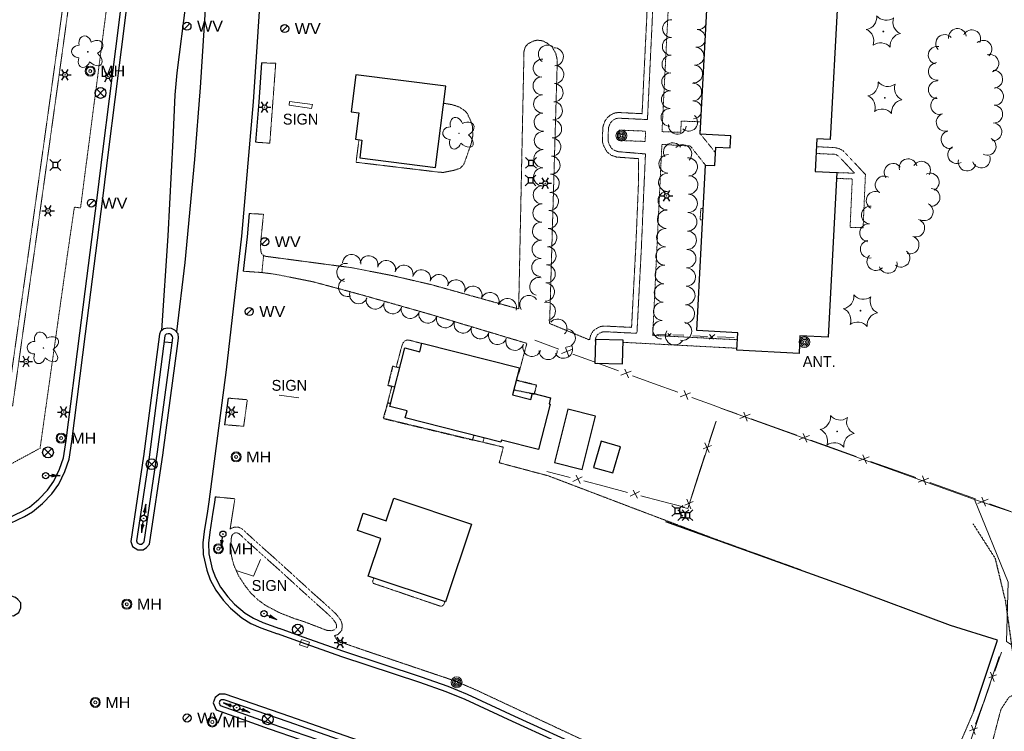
# Model space of a CAD drawing. Extents: x 386588 to 390135, y 96998 to 113606.
# Tile 25 of 93: x 387758 to 388194, y 99081 to 99396. Entities that reach past the tile are written whole.
import ezdxf
from ezdxf.enums import TextEntityAlignment as Align

# ---------------------------------------------------------------- set-up
doc = ezdxf.new("R2010")
doc.units = 0
doc.header["$MEASUREMENT"] = 0
for name, pattern in [('Wisdot1', [0.0625, 0.03125, -0.03125]), ('Wisdot3', [0.1875, 0.125, -0.0625]), ('Wisdot5', [0.1, 0.05, -0.05])]:
    doc.linetypes.add(name, pattern=pattern)
for name, color, linetype, lineweight in [('E_BLD', 241, 'Continuous', 25), ('E_DRN', 40, 'Continuous', 15), ('E_DTM_SlopeTop', 3, 'Wisdot1', 25), ('E_DWY', 2, 'Wisdot3', 15), ('E_FEN_ChainLink', 40, 'Efcl', 15), ('E_FEN_Generic', 40, 'Efen', 15), ('E_LAND_TreeLine', 3, 'Etrel', 15), ('E_LAND_Vegetation', 3, 'Continuous', 15), ('E_LTG', 21, 'Continuous', 25), ('E_MISCPROP', 30, 'Continuous', 15), ('E_MISCPROP_HvyDash', 241, 'Wisdot3', 25), ('E_MISCPROP_Railing', 30, 'Continuous', 15), ('E_PATH_Sidewalk', 2, 'Wisdot5', 15), ('E_RDWY', 21, 'Continuous', 25), ('E_RDWY_AsphConc', 200, 'Continuous', 25), ('E_SGN', 21, 'Continuous', 15), ('E_SIG', 5, 'Continuous', 30), ('E_UTL_AG_Bold', 30, 'Continuous', 25), ('E_UTL_MH', 30, 'Continuous', 15), ('E_UTL_W', 5, 'Continuous', 25)]:
    doc.layers.add(name, color=color, linetype=linetype, lineweight=lineweight)
doc.styles.add('Style-dot_font5', font='dot_font5.shx')
doc.linetypes.add('Efcl', pattern='A,0.21,-0.0375,[21,dgnlstyle-ewdotudls.shx,S=0.000297,R=0,X=0,Y=0],-0.0375,0.21', length=0.495)
doc.linetypes.add('Efen', pattern='A,0.105,-0.0325,[20,dgnlstyle-ewdotudls.shx,S=0.000293,R=0,X=0,Y=0],-0.0325,0.105', length=0.275)
doc.linetypes.add('Etrel', pattern='A,0,[14,dgnlstyle-ewdotudls.shx,S=0.000293,R=0,X=0,Y=0],-0.036575', length=0.036575)

# ---------------------------------------------------------------- blocks, each defined once
blk = doc.blocks.new('ANT')
at = {"layer": 'E_MISCPROP', "style": 'Style-dot_font5'}
blk.add_text('ANT.', height=12, dxfattribs=at).set_placement((0, 0), align=Align.MIDDLE_CENTER)
blk = doc.blocks.new('BSGN')
at = {"layer": 'E_SGN', "style": 'Style-dot_font5'}
blk.add_text('SIGN', height=12, dxfattribs=at).set_placement((0, 0), align=Align.MIDDLE_CENTER)
blk = doc.blocks.new('INLET')
at = {"layer": 'E_DRN', "flags": 128}
blk.add_lwpolyline([(-7.5, 10), (7.5, 10), (7.5, 0), (-7.5, 0)], close=True, dxfattribs=at)
blk = doc.blocks.new('LPOL')
at = {"layer": 'E_LTG'}
for p, q in [((-4, 0), (-1.5, 0)), ((-0.75, 1.3), (-2, 3.46)), ((0.75, 1.3), (2, 3.46)), ((1.5, 0), (4, 0)), ((-2, -3.46), (-0.75, -1.3)), ((2, -3.46), (0.75, -1.3))]:
    blk.add_line(p, q, dxfattribs=at)
for radius in [1.5, 1.5, 1.5, 0.125]:
    blk.add_circle((0, 0), radius, dxfattribs=at)
blk = doc.blocks.new('MH')
at = {"layer": 'E_UTL_MH'}
for radius in [5, 4, 1.5]:
    blk.add_circle((0, 0), radius, dxfattribs=at)
at = {"layer": 'E_UTL_MH', "style": 'Style-dot_font5', "width": 1.111111}
blk.add_text('MH', height=10.8, dxfattribs=at).set_placement((10, 0), align=Align.MIDDLE_LEFT)
blk = doc.blocks.new('PBX')
at = {"layer": 'E_SIG'}
for p, q in [((4.9, 5.1), (-5.1, -5.1)), ((-5.1, 5), (5, -5.2))]:
    blk.add_line(p, q, dxfattribs=at)
blk.add_circle((0, 0), 7.21, dxfattribs=at)
blk = doc.blocks.new('PED')
at = {"layer": 'E_UTL_AG_Bold'}
for p, q in [((-2.5, 2.5), (-5.33, 5.33)), ((2.5, 2.5), (5.33, 5.33)), ((-2.5, -2.5), (-5.33, -5.33)), ((2.5, -2.5), (5.33, -5.33))]:
    blk.add_line(p, q, dxfattribs=at)
at = {"layer": 'E_UTL_AG_Bold', "flags": 128}
blk.add_lwpolyline([(-2.5, -2.5), (2.5, -2.5), (2.5, 2.5), (-2.5, 2.5)], close=True, dxfattribs=at)
blk = doc.blocks.new('CTRE')
at = {"layer": 'E_LAND_Vegetation'}
blk.add_circle((0, 0), 0.223, dxfattribs=at)
for centre, start, end in [((-11.97, 8.96), 280.2067, 5.97162), ((1.81, 14.92), 220.21132, 305.97623), ((13.83, 5.89), 160.21133, 245.97624), ((-13.83, -5.9), 340.21132, 65.97623), ((-1.81, -14.93), 40.21133, 125.97624)]:
    blk.add_arc(centre, 7.87, start, end, dxfattribs=at)
at = {"layer": 'E_LAND_Vegetation', "extrusion": (0, 0, -1)}
blk.add_arc((-12.03, -9.04), 7.87, 354.07279, 79.74889, dxfattribs=at)
blk = doc.blocks.new('POLE')
at = {"layer": 'E_MISCPROP'}
for radius in [4.46, 3.35, 2.23, 1.12]:
    blk.add_circle((0, 0), radius, dxfattribs=at)
blk = doc.blocks.new('SIGN')
at = {"layer": 'E_SGN', "lineweight": 13, "style": 'Style-dot_font5'}
blk.add_text('SIGN', height=12, dxfattribs=at).set_placement((0, 0), align=Align.MIDDLE_CENTER)
blk = doc.blocks.new('DTRE')
at = {"layer": 'E_LAND_Vegetation'}
blk.add_circle((-0.18, 0), 0.183, dxfattribs=at)
for centre, major_axis, ratio in [((-1.87, 5.32), (1.36, -4.98), 0.782863), ((4.06, 2.74), (-5.27, -2.93), 0.691916), ((-5.87, 0.15), (4.93, -0.12), 0.832022), ((-2.49, -5.24), (1.8, 4.86), 0.716896), ((3.54, -3.71), (-5.01, 4.58), 0.560249)]:
    blk.add_ellipse(centre, major_axis=major_axis, ratio=ratio, start_param=1.570796, end_param=4.712389, dxfattribs=at)
blk = doc.blocks.new('WV')
at = {"layer": 'E_UTL_W'}
blk.add_line((-2.83, -2.83), (2.83, 2.83), dxfattribs=at)
blk.add_circle((0, 0), 4, dxfattribs=at)
at = {"layer": 'E_UTL_W', "style": 'Style-dot_font5', "width": 1.111111}
blk.add_text('WV', height=10.8, dxfattribs=at).set_placement((10, 0), align=Align.MIDDLE_LEFT)

msp = doc.modelspace()

# ---------------------------------------------------------------- linework, layer by layer
at = {"layer": 'E_BLD'}
for p, q in [((388059.6, 99345.36), (388063.45, 99418.98)), ((388121.03, 99415.97), (388117.21, 99343)), ((387907.09, 99371.74), (387905.01, 99355.34)), ((387946.97, 99366.69), (387907.09, 99371.74)), ((387907.09, 99371.74), (387907.09, 99371.74)), ((387942.41, 99330.71), (387946.97, 99366.69)), ((387946.97, 99366.69), (387946.97, 99366.69)), ((387905.01, 99355.34), (387908.45, 99354.9)), ((387908.45, 99354.9), (387906.96, 99343.16)), ((387908.45, 99354.9), (387908.45, 99354.9)), ((388073.1, 99344.66), (388059.6, 99345.36)), ((388072.83, 99339.39), (388073.1, 99344.66)), ((388073.1, 99344.66), (388073.1, 99344.66)), ((387906.96, 99343.16), (387909.83, 99342.8)), ((387909.83, 99342.8), (387908.84, 99334.96)), ((387909.83, 99342.8), (387909.83, 99342.8)), ((388066.05, 99331.53), (388066.48, 99339.72)), ((388066.48, 99339.72), (388072.83, 99339.39)), ((388111.21, 99343.31), (388110.46, 99328.94)), ((388117.21, 99343), (388111.21, 99343.31)), ((388117.21, 99343), (388117.21, 99343)), ((388072.83, 99339.39), (388072.83, 99339.39)), ((387908.84, 99334.96), (387942.41, 99330.71)), ((388058.1, 99258.39), (388061.94, 99331.75)), ((388061.94, 99331.75), (388061.94, 99331.75)), ((388061.94, 99331.75), (388066.05, 99331.53)), ((388066.05, 99331.53), (388066.05, 99331.53)), ((387942.41, 99330.71), (387942.41, 99330.71)), ((388110.46, 99328.94), (388110.46, 99328.94)), ((388110.46, 99328.94), (388120.1, 99328.44)), ((388120.1, 99328.44), (388116.28, 99255.44)), ((388120.1, 99328.44), (388120.1, 99328.44)), ((388076.28, 99257.44), (388058.1, 99258.39)), ((388058.1, 99258.39), (388058.1, 99258.39)), ((388075.83, 99249.68), (388076.28, 99257.44)), ((388076.28, 99257.44), (388076.28, 99257.44)), ((387935.45, 99249.03), (387936.41, 99252.82)), ((387936.41, 99252.82), (387979.58, 99241.88)), ((388013.22, 99254.48), (388012.98, 99243.95)), ((388025.48, 99254.2), (388013.22, 99254.48)), ((388013.22, 99254.48), (388013.22, 99254.48)), ((388025.24, 99243.66), (388025.48, 99254.2)), ((388025.48, 99254.2), (388025.48, 99254.2)), ((388103.77, 99256.09), (388103.35, 99248.24)), ((388116.28, 99255.44), (388103.77, 99256.09)), ((388116.28, 99255.44), (388116.28, 99255.44)), ((387922.25, 99224.71), (387928.84, 99250.71)), ((387928.84, 99250.71), (387935.45, 99249.03)), ((387935.45, 99249.03), (387935.45, 99249.03)), ((388103.35, 99248.24), (388075.83, 99249.68)), ((388075.83, 99249.68), (388075.83, 99249.68)), ((388103.35, 99248.24), (388103.35, 99248.24)), ((388012.98, 99243.95), (388025.24, 99243.66)), ((387979.58, 99241.88), (387976.55, 99229.94)), ((387979.58, 99241.88), (387979.58, 99241.88)), ((387984.67, 99227.89), (387985.36, 99230.63)), ((387985.36, 99230.63), (387993.39, 99228.6)), ((387976.55, 99229.94), (387984.67, 99227.89)), ((387984.67, 99227.89), (387984.67, 99227.89)), ((387993.39, 99228.6), (387992.71, 99225.94)), ((387929.82, 99222.79), (387922.25, 99224.71)), ((387922.25, 99224.71), (387922.25, 99224.71)), ((387929.04, 99219.7), (387929.82, 99222.79)), ((387929.82, 99222.79), (387929.82, 99222.79)), ((387993.11, 99225.84), (387987.99, 99205.63)), ((387992.71, 99225.94), (387992.71, 99225.94)), ((387992.71, 99225.94), (387993.11, 99225.84)), ((387993.11, 99225.84), (387993.11, 99225.84)), ((388001.07, 99223.57), (387995.04, 99199.99)), ((388001.07, 99223.57), (388001.07, 99223.57)), ((388013.3, 99220.44), (388001.07, 99223.57)), ((387971.36, 99208.98), (387929.04, 99219.7)), ((388007.28, 99196.87), (388013.3, 99220.44)), ((387971.57, 99209.79), (387971.36, 99208.98)), ((387971.36, 99208.98), (387971.36, 99208.98)), ((387987.99, 99205.63), (387971.57, 99209.79)), ((387971.57, 99209.79), (387971.57, 99209.79)), ((388015.71, 99209.37), (388012.4, 99197.73)), ((388015.71, 99209.37), (388015.71, 99209.37)), ((388024.27, 99206.94), (388015.71, 99209.37)), ((388020.96, 99195.3), (388024.27, 99206.94)), ((388024.27, 99206.94), (388024.27, 99206.94)), ((387995.04, 99199.99), (387995.04, 99199.99)), ((387995.04, 99199.99), (388007.28, 99196.87)), ((388012.4, 99197.73), (388012.4, 99197.73)), ((388012.4, 99197.73), (388020.96, 99195.3)), ((387920.58, 99174.06), (387923.93, 99184.12)), ((387923.93, 99184.12), (387958.31, 99172.67)), ((387907.81, 99169.77), (387910.37, 99177.46)), ((387910.37, 99177.46), (387910.37, 99177.46)), ((387910.37, 99177.46), (387920.58, 99174.06)), ((387920.58, 99174.06), (387920.58, 99174.06)), ((387918.15, 99166.32), (387907.81, 99169.77)), ((387958.31, 99172.67), (387946.84, 99138.22)), ((387958.31, 99172.67), (387958.31, 99172.67)), ((387912.59, 99149.63), (387918.15, 99166.32)), ((387918.15, 99166.32), (387918.15, 99166.32)), ((387946.84, 99138.22), (387912.59, 99149.63)), ((387946.84, 99138.22), (387946.84, 99138.22))]:
    msp.add_line(p, q, dxfattribs=at)
at = {"layer": 'E_DTM_SlopeTop', "color": 3, "linetype": 'Wisdot1', "lineweight": 25, "flags": 128}
msp.add_lwpolyline([(388180.41, 99172.74), (388190.1, 99157.6), (388194.71, 99138.71), (388197.74, 99116.73), (388215.75, 99100.18), (388244.01, 99091.35), (388270.72, 99077.32), (388287.19, 99061.27), (388299.98, 99042.08)], dxfattribs=at)
at = {"layer": 'E_DWY'}
for p, q in [((388022.56, 99335.27), (388032.33, 99334.56)), ((388032.33, 99334.56), (388032.26, 99323.32))]:
    msp.add_line(p, q, dxfattribs=at)
at = {"layer": 'E_DWY', "flags": 128}
for points in [[(387514.53, 99225.91), (387512.15, 99226.68), (387514.21, 99233.06), (387521.21, 99248.12), (387523.83, 99249.59), (387526.1, 99248.76), (387527.31, 99247.36), (387527.7, 99245.77), (387526.05, 99232.88), (387553.09, 99229.09), (387587.79, 99224.31), (387622.72, 99219.37), (387662.59, 99213.92), (387708.8, 99207.45), (387709.79, 99213.5), (387711.29, 99218.97), (387713.35, 99222.37), (387716.13, 99224.57), (387719.56, 99226.24), (387730.27, 99228.81), (387735.15, 99229.64), (387738.42, 99229.47), (387753.02, 99227.64), (387757.36, 99258.54), (387763.56, 99302.36), (387770.21, 99349.84), (387774.98, 99384.14), (387777.35, 99401.49), (387768.74, 99402.58), (387766.58, 99403.48), (387764.75, 99405.28), (387763.7, 99407.68), (387763.45, 99409.92), (387763.55, 99411.33), (387764.05, 99416.08), (387765.36, 99418.24), (387767.52, 99420.05), (387769.98, 99420.65), (387771.78, 99420.74), (387783.9, 99419.29), (387786.99, 99444.62), (387789.88, 99468.53), (387790.86, 99477.67), (387776.19, 99478.98), (387774.05, 99479.8), (387772.71, 99481.92), (387772.32, 99483.78), (387772.54, 99485.85), (387773.71, 99487.83), (387775.57, 99489.29), (387777.24, 99489.7), (387778.85, 99489.99), (387787.23, 99490.42), (387792.11, 99490.31), (387796.27, 99489.57), (387800.11, 99488.38), (387804.02, 99486.62), (387802.99, 99484.34)], [(387514.53, 99225.91), (387516.54, 99232.15), (387523.13, 99246.33), (387524.05, 99246.85), (387524.64, 99246.63), (387525.02, 99246.19), (387525.16, 99245.63), (387523.26, 99230.75), (387552.75, 99226.62), (387587.45, 99221.83), (387622.38, 99216.89), (387662.25, 99211.44), (387710.88, 99204.64), (387712.24, 99212.96), (387713.61, 99217.97), (387715.26, 99220.69), (387717.47, 99222.45), (387720.41, 99223.87), (387730.78, 99226.36), (387735.3, 99227.13), (387738.2, 99226.98), (387755.15, 99224.86), (387759.83, 99258.19), (387766.04, 99302.01), (387772.68, 99349.5), (387777.46, 99383.8), (387780.17, 99403.65), (387769.39, 99405.02), (387767.99, 99405.6), (387766.84, 99406.73), (387766.14, 99408.33), (387765.96, 99409.98), (387766.04, 99411.12), (387766.48, 99415.26), (387767.28, 99416.6), (387768.67, 99417.76), (387770.34, 99418.16), (387771.69, 99418.23), (387786.08, 99416.51), (387789.48, 99444.32), (387792.37, 99468.24), (387793.62, 99479.93), (387776.76, 99481.44), (387775.72, 99481.84), (387775.06, 99482.88), (387774.85, 99483.91), (387774.97, 99485.05), (387775.62, 99486.16), (387776.69, 99486.99), (387777.76, 99487.25), (387779.13, 99487.5), (387787.27, 99487.92), (387791.86, 99487.82), (387795.68, 99487.14), (387799.22, 99486.03), (387802.99, 99484.34)], [(388022.56, 99335.27), (388020.34, 99336.03), (388018.41, 99337.48), (388017.06, 99339.8), (388016.41, 99341.69), (388016.29, 99343.19), (388016.51, 99348.6), (388017.34, 99351.11), (388018.58, 99352.8), (388020, 99353.97), (388021.78, 99354.8), (388023.34, 99355.01), (388033.87, 99354.49), (388035.77, 99393.67), (388037.75, 99435.73), (388039.55, 99478.91)], [(388023.37, 99337.64), (388021.53, 99338.27), (388020.31, 99339.17), (388019.34, 99340.84), (388018.88, 99342.2), (388018.79, 99343.24), (388018.99, 99348.15), (388019.59, 99349.95), (388020.41, 99351.07), (388021.35, 99351.84), (388022.49, 99352.38), (388023.44, 99352.5), (388036.25, 99351.87), (388038.26, 99393.55), (388040.25, 99435.61), (388042.05, 99478.8)], [(387859.9, 99310.24), (387866.23, 99309.94), (387865.01, 99297.26), (387864.98, 99294.64), (387865.24, 99292.82), (387865.7, 99292.02), (387867.1, 99291.3), (387905.32, 99286.25), (387923.08, 99282.79), (387940.61, 99278.72), (387979.23, 99267.97), (387981.59, 99382.03), (387982.11, 99384.01), (387983.35, 99385.48), (387985.86, 99386.71), (387987.42, 99387.07), (387989.72, 99386.8), (387991.73, 99385.84), (387993.91, 99384.2), (387995.63, 99381.28), (387996.34, 99378.27), (387992.93, 99261.54), (388010.61, 99254.22)], [(387865.34, 99377.04), (387871.67, 99376.8), (387869.04, 99341.42), (387862.65, 99341.87)], [(387908.52, 99342.97), (387907.24, 99332.96), (387944.05, 99328.57), (387945.89, 99328.46), (387950.79, 99329.44), (387953.46, 99330.41), (387954.74, 99331.78), (387955.3, 99332.92), (387958.23, 99341.25), (387958.94, 99344.85), (387958.76, 99349.03), (387958.01, 99351.24), (387956.57, 99354.39), (387955.54, 99355.66), (387954.29, 99356.56), (387953.09, 99357.33), (387951.51, 99357.95), (387949.44, 99358.56), (387946, 99359.1)], [(388034.76, 99323.21), (388035.38, 99336.66), (388023.37, 99337.64)], [(388010.61, 99254.22), (388011.08, 99256.28), (388012.23, 99258.28), (388013.84, 99259.41), (388015.3, 99260.13), (388016.96, 99260.41), (388029.22, 99259.81), (388031.09, 99295.62), (388032.26, 99323.32)], [(388013.24, 99254.48), (388013.44, 99255.36), (388014.12, 99256.55), (388015.11, 99257.25), (388016.08, 99257.72), (388017.11, 99257.9), (388031.59, 99257.19), (388033.58, 99295.5), (388034.76, 99323.21)], [(387857.26, 99284.68), (387865.55, 99284.11), (387871.93, 99283.27), (387888.26, 99279.99), (387908.39, 99274.59), (387939.5, 99265.76), (387982.86, 99252.72), (387979.25, 99239.31), (387978.95, 99239.38)], [(387925, 99242.2), (387927.44, 99251.3), (387927.86, 99252.56), (387928.52, 99253.57), (387929.19, 99253.98), (387929.91, 99254.22), (387930.65, 99254.19), (387936.38, 99252.67)], [(388013.05, 99253.67), (388013.22, 99254.41)], [(387921.19, 99226.31), (387923.08, 99233.76)], [(387849.06, 99216.68), (387857.48, 99215.99), (387859.09, 99227.75), (387850.61, 99228.47)], [(387958.78, 99210.01), (387972.46, 99206.74), (387970.64, 99199.82), (387992.36, 99194.03), (388033.11, 99178.52), (388065.91, 99166.15), (388104.3, 99152.31)], [(387851.48, 99170.44), (387853.59, 99183.88), (387844.87, 99184.71)], [(387894.82, 99136.11), (387887.9, 99142.29), (387874.58, 99154.47), (387862.05, 99165.69), (387856.6, 99170.71), (387854.86, 99171.37), (387852.78, 99171.19), (387851.48, 99170.44)], [(387893.16, 99134.25), (387886.23, 99140.44), (387872.9, 99152.62), (387860.37, 99163.84), (387855.26, 99168.54), (387854.5, 99168.83), (387853.55, 99168.75), (387852.91, 99168.38), (387852.24, 99167.55), (387851.97, 99166.12), (387851.74, 99162.8), (387852.05, 99158.66), (387853.1, 99154.52), (387855.2, 99149.76), (387858.14, 99145.29), (387860.76, 99141.96), (387863.92, 99138.99), (387867.23, 99136.6), (387873.3, 99133.39), (387879.62, 99130.91), (387883.98, 99129.5)], [(387915.1, 99148.79), (387914.62, 99147.49), (387914.58, 99146.92), (387914.94, 99146.38), (387944.44, 99136.31), (387945.23, 99136.29), (387946.02, 99136.79), (387946.59, 99138.3)], [(387897.67, 99123.19), (387899.22, 99123.74), (387900.91, 99125.55), (387901.15, 99127.94), (387900.55, 99129.93), (387899.55, 99131.32), (387898.3, 99132.89), (387894.86, 99136.08)], [(387883.98, 99129.5), (387894.51, 99125.5), (387896.44, 99125.41), (387897.81, 99125.89), (387898.51, 99126.64), (387898.61, 99127.69), (387898.28, 99128.81), (387897.55, 99129.81), (387896.46, 99131.18), (387893.16, 99134.25)], [(387908.68, 99117.46), (387899.06, 99120.85), (387897.67, 99123.19)], [(388009.91, 99072.59), (388010.88, 99074.47), (388010.84, 99074.99), (388010.54, 99075.67), (387959.25, 99099.67), (387950.17, 99103.45), (387908.68, 99117.46)], [(388354.68, 99024.54), (388333.29, 99031.53), (388324.69, 99033.96), (388314.33, 99036.35), (388304.84, 99038.94), (388297.32, 99042.53), (388290.59, 99046.24), (388286.25, 99051.35), (388282.67, 99056), (388280.81, 99059.96), (388277.7, 99065.15), (388274.29, 99069.37), (388270.36, 99072.69), (388264.59, 99076.25), (388257.71, 99079.08), (388225.56, 99089.37), (388219.17, 99091.29), (388215.79, 99092.82), (388212.84, 99094.59), (388209.97, 99096.15), (388206.83, 99097.33), (388203.29, 99097.98), (388199.94, 99097.98), (388196.22, 99095.84), (388192.7, 99090.44), (388186.12, 99065.09), (388186.44, 99060.23), (388188.06, 99057.64), (388191.08, 99056.02), (388290.27, 99024.22), (388296.74, 99022.23), (388314.95, 99018.9), (388319.76, 99017.83), (388322.66, 99015.83), (388325.18, 99012.94), (388326.5, 99010.54), (388327.92, 99007.72), (388330, 99004.87), (388332.06, 99002.38), (388334.48, 98999.92), (388337.3, 98997.99), (388340.7, 98996.09), (388341.18, 98995.47), (388341.6, 98994.62), (388327.34, 98953.99), (388368.09, 98940.1), (388370.96, 98938.61), (388371.9, 98936.48), (388372.11, 98934.31), (388371.31, 98932.43)], [(388167.44, 99061.15), (388171.44, 99068.12), (388180.73, 99089.75)]]:
    msp.add_lwpolyline(points, dxfattribs=at)
at = {"layer": 'E_FEN_ChainLink', "color": 40, "linetype": 'Efcl', "lineweight": 15, "flags": 128}
for points in [[(388181.04, 99183.62), (388069.06, 99223.88)], [(388181.04, 99183.62), (388208.57, 99174.19)]]:
    msp.add_lwpolyline(points, dxfattribs=at)
at = {"layer": 'E_FEN_Generic', "color": 40, "linetype": 'Efen', "lineweight": 15, "flags": 128}
for points in [[(388051.56, 99180.14), (388054.07, 99179.54), (388066.66, 99218.27)], [(388191.95, 99113.98), (388179.04, 99075.64)]]:
    msp.add_lwpolyline(points, dxfattribs=at)
at = {"layer": 'E_LAND_TreeLine', "ltscale": 5, "elevation": 1595.66}
msp.add_lwpolyline([(388219.45, 99234.81), (388204.77, 99220.77), (388215.62, 99190.67), (388208.57, 99174.19), (388181.04, 99183.62), (388195.93, 99146.94), (388195.26, 99120.58), (388218.31, 99105.32), (388224.47, 99122.86), (388236.17, 99127.3), (388243.39, 99107.97), (388249.87, 99084.86), (388266.5, 99080.96), (388279.42, 99100.04), (388289.03, 99118.21), (388305.81, 99159.21)], dxfattribs=at)
at = {"layer": 'E_LAND_Vegetation'}
for centre, radius, start, end in [((388046.92, 99392.2), 3.94, 89.009, 268.9937), ((388058.58, 99395.67), 3.94, 265.5509, 334.655), ((388173.47, 99388.29), 3.93, 7.5667, 187.5513), ((388046.78, 99384.32), 3.94, 89.009, 268.9937), ((388057.97, 99387.82), 3.94, 9.6022, 85.5355), ((388167.83, 99385.6), 3.93, 42.5828, 222.5675), ((388179.82, 99387.71), 3.93, 334.5292, 154.5139), ((387992, 99380.85), 4.02, 54.9838, 234.9685), ((387995.01, 99379.66), 4.02, 273.2895, 93.2741), ((388057.36, 99379.97), 3.94, 265.5509, 85.5355), ((388057.97, 99387.82), 3.94, 265.5509, 344.4106), ((388164.53, 99380.38), 3.93, 79.2032, 259.1879), ((388184.81, 99383.07), 3.93, 309.7834, 129.7681), ((388046.64, 99376.45), 3.94, 89.009, 268.9937), ((388187.86, 99376.83), 3.93, 288.0777, 108.0624), ((387989.69, 99374.64), 4.02, 85.8782, 265.8628), ((387995.19, 99371.83), 4.02, 267.8391, 87.8237), ((388056.74, 99372.12), 3.94, 265.5509, 85.5355), ((388164.58, 99373.2), 3.93, 96.0624, 276.0471), ((387989.6, 99366.82), 4.02, 91.7483, 271.733), ((388046.51, 99368.58), 3.94, 89.009, 268.9937), ((388189.55, 99369.76), 3.93, 273.224, 93.2087), ((387994.89, 99363.8), 4.02, 267.8391, 87.8237), ((388056.3, 99364.06), 3.94, 271.3241, 91.3088), ((388164.57, 99365.1), 3.93, 88.9349, 268.9196), ((388189.95, 99362.13), 3.93, 267.3416, 87.3263), ((387989.85, 99358.79), 4.02, 91.7483, 271.733), ((388046.37, 99360.71), 3.94, 89.009, 268.9937), ((388165.62, 99358.12), 3.93, 108.1006, 288.0853), ((387994.58, 99355.78), 4.02, 267.5118, 87.4965), ((388056.48, 99356.19), 3.94, 18.0047, 91.3088), ((388189.58, 99354.28), 3.93, 267.3416, 87.3263), ((387990.09, 99350.75), 4.02, 91.7483, 271.733), ((388046.23, 99352.83), 3.94, 89.009, 268.9937), ((388054.51, 99350.72), 3.94, 228.2427, 48.2274), ((388056.48, 99356.19), 3.94, 271.3241, 336.0081), ((388168.06, 99350.65), 3.93, 108.1006, 288.0853), ((387994.23, 99347.74), 4.02, 267.5118, 87.4965), ((388049.47, 99349.37), 3.94, 174.8683, 354.853), ((388189.22, 99346.44), 3.93, 267.3416, 87.3263), ((387990.18, 99342.61), 4.02, 88.8526, 268.8373), ((388170.2, 99342.99), 3.93, 105.097, 285.0817), ((387993.88, 99339.71), 4.02, 267.5118, 87.4965), ((388047.44, 99337.51), 4.08, 32.0906, 212.0753), ((388051.75, 99336.69), 4.08, 317.1935, 137.1781), ((388173.2, 99336.31), 3.93, 118.5788, 298.5634), ((388186.67, 99340.02), 3.93, 243.7284, 63.7131), ((387990.02, 99334.57), 4.02, 88.8526, 268.8373), ((387993.53, 99331.68), 4.02, 267.5118, 87.4965), ((388045.44, 99332.26), 4.08, 88.5315, 268.5162), ((388184.09, 99334.39), 3.93, 197.9683, 17.953), ((388054.3, 99330.84), 4.08, 274.7977, 94.7824), ((388145.01, 99328.49), 3.95, 36.6128, 216.5974), ((388151.64, 99330.53), 3.95, 12.7693, 192.754), ((388157.58, 99329.45), 3.95, 327.6026, 147.5873), ((388177.75, 99333.05), 3.93, 165.1385, 345.1232), ((387989.85, 99326.54), 4.02, 88.8526, 268.8373), ((387993.18, 99323.65), 4.02, 267.5118, 87.4965), ((388045.23, 99324.09), 4.08, 88.5315, 268.5162), ((388054.49, 99322.92), 4.08, 268.5333, 88.518), ((388141.04, 99322.92), 3.95, 59.8891, 239.8738), ((388161.44, 99324.17), 3.95, 296.5959, 116.5806), ((387989.69, 99318.5), 4.02, 88.8526, 268.8373), ((387992.83, 99315.62), 4.02, 267.5118, 87.4965), ((388045.02, 99315.93), 4.08, 88.5315, 268.5162), ((388054.28, 99314.75), 4.08, 268.5333, 88.518), ((388137.08, 99316.08), 3.95, 59.8891, 239.8738), ((388161.77, 99317.38), 3.95, 269.1911, 89.1758), ((387989.53, 99310.46), 4.02, 88.8526, 268.8373), ((388134.98, 99309.57), 3.95, 84.4435, 264.4281), ((388158.8, 99311.05), 3.95, 244.6014, 64.5861), ((387992.47, 99307.59), 4.02, 267.5118, 87.4965), ((388044.74, 99307.73), 4.08, 87.5772, 267.5619), ((388054.07, 99306.59), 4.08, 268.5333, 88.518), ((387989.37, 99302.42), 4.02, 88.8526, 268.8373), ((388134.22, 99301.71), 3.95, 84.4435, 264.4281), ((388155.03, 99303.83), 3.95, 251.4867, 71.4714), ((387992.12, 99299.56), 4.02, 267.5118, 87.4965), ((388044.39, 99299.57), 4.08, 87.5772, 267.5619), ((388053.86, 99298.42), 4.08, 268.5333, 88.518), ((387989.2, 99294.39), 4.02, 88.8526, 268.8373), ((388134.49, 99294.49), 3.95, 100.8036, 280.7883), ((388152.53, 99296.34), 3.95, 251.4867, 71.4714), ((387905.31, 99288.11), 4.02, 355.8197, 175.8044), ((387991.77, 99291.53), 4.02, 267.5118, 87.4965), ((388044.04, 99291.41), 4.08, 87.5772, 267.5619), ((388053.65, 99290.26), 4.08, 268.5333, 88.518), ((388137.39, 99288.95), 3.95, 136.4248, 316.4095), ((388148.51, 99290.48), 3.95, 231.7235, 51.7082), ((387902.74, 99284.13), 4.02, 80.1705, 260.1552), ((387912.93, 99287.52), 4.02, 345.0655, 165.0502), ((387920.69, 99285.45), 4.02, 345.0655, 165.0502), ((387928.46, 99283.38), 4.02, 345.0655, 165.0502), ((387989.04, 99286.35), 4.02, 88.8526, 268.8373), ((387991.42, 99283.49), 4.02, 267.5118, 87.4965), ((388043.7, 99283.25), 4.08, 87.5772, 267.5619), ((388142.82, 99287.7), 3.95, 196.3499, 16.3346), ((387936.23, 99281.31), 4.02, 345.0655, 165.0502), ((387943.99, 99279.23), 4.02, 345.0655, 165.0502), ((388053.44, 99282.09), 4.08, 268.5333, 88.518), ((387903.46, 99277.52), 4.02, 110.5801, 290.5648), ((387951.46, 99276.86), 4.02, 339.6607, 159.6454), ((387988.14, 99277.88), 4.02, 74.2333, 254.218), ((387991.07, 99275.46), 4.02, 267.5118, 87.4965), ((388043.35, 99275.08), 4.08, 87.5772, 267.5619), ((387908.38, 99274.3), 4.02, 157.03, 337.0147), ((387958.99, 99274.06), 4.02, 339.6607, 159.6454), ((387966.53, 99271.27), 4.02, 339.6607, 159.6454), ((388053.23, 99273.93), 4.08, 268.5333, 88.518), ((387915.73, 99271.91), 4.02, 165.1006, 345.0853), ((387923.5, 99269.84), 4.02, 165.1006, 345.0853), ((387974.22, 99268.6), 4.02, 342.3148, 162.2995), ((387983.73, 99269.97), 4.02, 33.8631, 213.8477), ((387991.51, 99266.95), 4.02, 282.3805, 102.3652), ((388043, 99266.92), 4.08, 87.5772, 267.5619), ((387931.26, 99267.77), 4.02, 165.1006, 345.0853), ((387939.03, 99265.71), 4.02, 165.1006, 345.0853), ((388053.02, 99265.76), 4.08, 268.5333, 88.518), ((387946.8, 99263.64), 4.02, 165.1006, 345.0853), ((387954.63, 99261.31), 4.02, 161.517, 341.5017), ((387996.52, 99259.5), 4.02, 319.7988, 139.7834), ((388042.66, 99258.76), 4.08, 87.5772, 267.5619), ((388051.78, 99258.14), 4.08, 257.4346, 77.4193), ((387962.25, 99258.76), 4.02, 161.517, 341.5017), ((387969.88, 99256.21), 4.02, 161.517, 341.5017), ((388000.31, 99255.1), 4.02, 268.3285, 88.3132), ((388048.27, 99256.1), 4.08, 147.3429, 327.3276), ((387977.53, 99253.63), 4.02, 160.4143, 340.399), ((387985.11, 99250.94), 4.02, 160.4143, 340.399), ((387992.28, 99249.56), 4.02, 180.2162, 0.2009), ((387999.11, 99250.1), 4.02, 208.7583, 28.7429)]:
    msp.add_arc(centre, radius, start, end, dxfattribs=at)
at = {"layer": 'E_MISCPROP_HvyDash', "flags": 128}
for points in [[(387926.6, 99241.87), (387923.41, 99242.53), (387921.32, 99234.14), (387924.47, 99233.46)], [(387977.12, 99232.17), (387986.18, 99230.3), (387987.21, 99234.15), (387978.18, 99236.35)], [(387922.58, 99226), (387921.19, 99226.31), (387919.27, 99219.5), (387958.78, 99210.01), (387959.53, 99211.98)]]:
    msp.add_lwpolyline(points, dxfattribs=at)
at = {"layer": 'E_MISCPROP_Railing'}
for p, q in [((388045.12, 99255.75), (388046.76, 99257.11)), ((388045.23, 99257.15), (388046.4, 99255.75)), ((388063.61, 99254.59), (388066.13, 99256.64)), ((388063.79, 99256.72), (388065.56, 99254.57)), ((388002.78, 99249.98), (387998.16, 99248.2)), ((388001.5, 99246.98), (387999.96, 99250.94)), ((388029.08, 99240.4), (388024.46, 99238.62)), ((388027.81, 99237.4), (388026.26, 99241.35)), ((388055.38, 99230.81), (388050.76, 99229.03)), ((388054.11, 99227.81), (388052.56, 99231.77)), ((388080.45, 99218.3), (388078.87, 99222.25)), ((388081.7, 99221.31), (388077.09, 99219.5)), ((388108.06, 99211.89), (388103.45, 99210.08)), ((388106.81, 99208.88), (388105.23, 99212.83)), ((388064.54, 99207.51), (388060.9, 99205.93)), ((388061.7, 99208.6), (388063.52, 99204.34)), ((388134.42, 99202.47), (388129.81, 99200.66)), ((388133.17, 99199.46), (388131.59, 99203.41)), ((388007.38, 99193.61), (388003.24, 99191.55)), ((388006.46, 99190.71), (388004.67, 99194.26)), ((388160.79, 99193.05), (388156.17, 99191.24)), ((388159.53, 99190.04), (388157.96, 99193.99)), ((388031.77, 99184.12), (388029.98, 99187.66)), ((388032.69, 99187.02), (388028.55, 99184.96)), ((388053.64, 99183.72), (388055.46, 99179.46)), ((388187.15, 99183.63), (388182.54, 99181.82)), ((388185.89, 99180.63), (388184.32, 99184.57)), ((388056.48, 99182.63), (388052.84, 99181.05)), ((388190.86, 99105.92), (388187.36, 99104.5)), ((388188.17, 99107.02), (388189.81, 99102.93)), ((388182.38, 99082.45), (388178.85, 99081.09)), ((388179.72, 99083.6), (388181.27, 99079.47))]:
    msp.add_line(p, q, dxfattribs=at)
at = {"layer": 'E_MISCPROP_Railing', "flags": 128}
for points in [[(387997.06, 99250.2), (387986.37, 99254.1)], [(388040.33, 99256.63), (388044.63, 99256.52)], [(388047.48, 99256.45), (388052.37, 99256.32)], [(388056.33, 99256), (388062.88, 99255.77)], [(388067.21, 99255.61), (388074.66, 99255.35)], [(388012.68, 99244.51), (388003.28, 99247.94)], [(388012.99, 99244.4), (388012.68, 99244.51)], [(388023.36, 99240.62), (388014.31, 99243.92)], [(388038.98, 99234.93), (388029.58, 99238.35)], [(388049.67, 99231.04), (388038.98, 99234.93)], [(388065.28, 99225.35), (388055.88, 99228.77)], [(388075.98, 99221.5), (388069.16, 99223.93), (388065.28, 99225.35)], [(388066.47, 99218.02), (388063.59, 99209.13)], [(388091.63, 99215.9), (388082.21, 99219.27)], [(388102.34, 99212.08), (388091.63, 99215.9)], [(388117.99, 99206.49), (388108.57, 99209.85)], [(388128.71, 99202.66), (388117.99, 99206.49)], [(388061.68, 99203.25), (388058.41, 99193.14)], [(388144.36, 99197.07), (388134.93, 99200.43)], [(388002.04, 99193.32), (387991.76, 99196)], [(388155.07, 99193.24), (388144.36, 99197.07)], [(388017.07, 99189.4), (388008.02, 99191.76)], [(388058.41, 99193.14), (388055.53, 99184.25)], [(388027.35, 99186.72), (388017.07, 99189.4)], [(388170.72, 99187.65), (388161.3, 99191.01)], [(388181.43, 99183.82), (388170.72, 99187.65)], [(388042.38, 99182.81), (388033.33, 99185.17)], [(388052.66, 99180.13), (388042.38, 99182.81)], [(388197.08, 99178.23), (388187.66, 99181.6)], [(388192.93, 99115.9), (388189.99, 99107.49)], [(388188.04, 99101.93), (388185.31, 99094.12), (388184.66, 99092.38)], [(388184.66, 99092.38), (388181.54, 99084.03)]]:
    msp.add_lwpolyline(points, dxfattribs=at)
at = {"layer": 'E_PATH_Sidewalk', "flags": 128}
for points in [[(387726.77, 99225.4), (387736.08, 99192.37), (387739.35, 99193.56), (387738.17, 99197.75), (387749.74, 99201.42), (387751.25, 99197.57), (387767.34, 99206.26), (387779.35, 99291.38), (387782.52, 99313.05), (387785.25, 99312.76), (387795.44, 99390.99), (387806.01, 99472.45), (387806.22, 99476.26), (387806, 99479.39), (387805.25, 99482.8)], [(388063.76, 99418.97), (388063.94, 99423.11), (388046.65, 99424.43), (388042.68, 99346.54), (388050.94, 99346.22), (388051.25, 99351.2), (388059.79, 99350.89), (388059.41, 99345.83), (388059.61, 99345.59)], [(388059.8, 99345.35), (388066.35, 99337.23)], [(388061.93, 99331.68), (388055.23, 99340.17), (388042.64, 99340.86), (388038.58, 99256.27), (388076.1, 99254.33)], [(388111.03, 99339.87), (388119.45, 99339.43), (388121.46, 99338.87), (388122.83, 99338.11), (388132.75, 99327.58), (388131.74, 99303.97), (388125.97, 99304.14), (388126.94, 99325.56), (388119.96, 99325.81)], [(388120.09, 99328.38), (388127.97, 99328.12), (388121.01, 99335.55), (388119.62, 99336.46), (388110.88, 99336.85)], [(388060.66, 99307.39), (388059.57, 99307.47), (388059.88, 99312.45), (388060.92, 99312.39)], [(387865.55, 99284.11), (387866.3, 99291.71)], [(388013.05, 99253.67), (388013.2, 99253.66)], [(388075.88, 99250.56), (388025.46, 99253.18)], [(387963.36, 99208.92), (387963.93, 99210.86)]]:
    msp.add_lwpolyline(points, dxfattribs=at)
msp.add_lwpolyline([(388023.72, 99347.21), (388035.41, 99346.76), (388035.24, 99342.19), (388023.54, 99342.63)], close=True, dxfattribs=at)
at = {"layer": 'E_RDWY', "flags": 128}
for points in [[(387876.56, 99606), (387874.16, 99565.33), (387872.86, 99542.19), (387870.84, 99506.81), (387866.97, 99442.96), (387865.79, 99422.07), (387861.7, 99359.8), (387856.52, 99300.18), (387849.73, 99240.99), (387842.06, 99182.5), (387841.4, 99178.37), (387840.01, 99169.35), (387839.33, 99164.3), (387839.52, 99159.19), (387841.17, 99152.18), (387842.66, 99147.95), (387845.16, 99143.4), (387848.47, 99138.9), (387851.61, 99135.35), (387856.61, 99131.07), (387860.68, 99128.68), (387865.08, 99126.66), (387872.51, 99123.99)], [(387754.26, 99173.08), (387760.4, 99175.96), (387764.04, 99178.15), (387768.48, 99181.82), (387772.5, 99186.13), (387775.58, 99190.38), (387778.32, 99195.96), (387780.15, 99201.44), (387781.43, 99209.3), (387787.42, 99256.95), (387795.11, 99316.98), (387797.71, 99338.65), (387803.39, 99382.94), (387808.99, 99427.8), (387814.69, 99471.89), (387817.4, 99494.31), (387823.84, 99544.27), (387826.62, 99566.56), (387828.43, 99596.77)], [(387754.26, 99173.08), (387760.4, 99175.96), (387764.04, 99178.15), (387768.48, 99181.82), (387772.5, 99186.13), (387775.58, 99190.38), (387778.32, 99195.96), (387780.15, 99201.44), (387781.43, 99209.3), (387787.42, 99256.95), (387795.11, 99316.98), (387797.71, 99338.65), (387803.39, 99382.94), (387808.99, 99427.8), (387814.69, 99471.89), (387817.4, 99494.31), (387823.84, 99544.27), (387826.62, 99566.56), (387828.43, 99596.77)], [(387753.42, 99175.45), (387759.22, 99178.17), (387762.59, 99180.2), (387766.76, 99183.65), (387770.57, 99187.72), (387773.43, 99191.68), (387776.01, 99196.92), (387777.72, 99202.04), (387778.96, 99209.66), (387784.94, 99257.26), (387792.63, 99317.28), (387795.23, 99338.96), (387800.91, 99383.26), (387806.51, 99428.12), (387812.21, 99472.2), (387812.71, 99476.3)], [(387821.19, 99258.42), (387824.07, 99300.43), (387826.19, 99342.9), (387827.19, 99362.82), (387828, 99372.55), (387831.97, 99403.9), (387837.59, 99449.47), (387841.34, 99474.68), (387842, 99475.66), (387842.71, 99475.98), (387843.59, 99475.96), (387844.23, 99475.67), (387844.68, 99474.96), (387844.87, 99474.19), (387841.5, 99416.93), (387838.27, 99366.15), (387835.7, 99334.26), (387831.36, 99288.5), (387827.68, 99257.78)], [(387865.34, 99377.04), (387864.19, 99359.61), (387862.65, 99341.87)], [(387859.9, 99310.24), (387859.01, 99299.93), (387857.26, 99284.68)], [(387821.79, 99204.3), (387828.38, 99252.6), (387828.66, 99255.25), (387828.41, 99256.89), (387827.01, 99258.61), (387825.52, 99259.36), (387823.95, 99259.5), (387822.14, 99259.17), (387820.7, 99258.02), (387820.14, 99256.82), (387813.18, 99202.64)], [(387819.31, 99204.63), (387825.89, 99252.9), (387826.14, 99255.19), (387826.04, 99255.84), (387825.41, 99256.61), (387824.81, 99256.92), (387824.06, 99256.98), (387823.21, 99256.82), (387822.71, 99256.43), (387822.56, 99256.11), (387815.66, 99202.32)], [(387850.61, 99228.47), (387849.06, 99216.68)], [(387815.66, 99202.32), (387810.03, 99165.23), (387810.37, 99164.34), (387811.29, 99163.72), (387812.21, 99163.75), (387812.83, 99164.16), (387813.39, 99164.81), (387819.31, 99204.63)], [(387813.19, 99202.7), (387807.46, 99164.96), (387808.31, 99162.71), (387810.57, 99161.19), (387812.98, 99161.28), (387814.5, 99162.26), (387815.75, 99163.74), (387821.79, 99204.27)], [(387844.87, 99184.71), (387844.53, 99182.15), (387843.87, 99177.98), (387842.48, 99169), (387841.84, 99164.18), (387842.01, 99159.52), (387843.57, 99152.88), (387844.95, 99148.97), (387847.27, 99144.75), (387850.42, 99140.47), (387853.37, 99137.14), (387858.07, 99133.12), (387861.84, 99130.9), (387866.02, 99128.98), (387873.35, 99126.34)], [(387737.1, 99138), (387753.13, 99132.45), (387755.64, 99132), (387757.91, 99133.5), (387758.84, 99135.59), (387758.78, 99137.77), (387757.5, 99139.3), (387756.47, 99140.17), (387738.43, 99146.46)], [(388009.91, 99072.59), (387977.56, 99087.42), (387956.59, 99097.17), (387947.97, 99100.63), (387936.25, 99104.76), (387901.78, 99116.21), (387883.88, 99122.57), (387873.35, 99126.34)], [(388177.25, 98997.1), (388143.6, 99008.98), (388134.58, 99012.33), (388124.35, 99017.01), (388089.72, 99033.08), (388050.32, 99051.11), (388013.93, 99067.99), (387976.52, 99085.15), (387955.6, 99094.87), (387947.09, 99098.29), (387935.44, 99102.4), (387900.97, 99113.85), (387883.04, 99120.21), (387872.51, 99123.99)], [(387952.39, 99063.2), (387944.92, 99065.03), (387938.99, 99066.51), (387933.73, 99068.1), (387911.65, 99075.56), (387877.96, 99087.36), (387849.25, 99097.33), (387846.73, 99097.35), (387844.82, 99095.84), (387843.94, 99093.44), (387845.28, 99090.33), (387868.7, 99081.93), (387910, 99067.69), (387949.59, 99053.95), (387988.21, 99040.46)], [(387951.79, 99060.77), (387944.32, 99062.6), (387938.32, 99064.1), (387932.97, 99065.72), (387910.84, 99073.2), (387877.14, 99085), (387848.81, 99094.83), (387847.59, 99094.84), (387846.92, 99094.32), (387846.63, 99093.51), (387847.14, 99092.32), (387869.53, 99084.29), (387910.82, 99070.05), (387950.42, 99056.31), (387989.04, 99042.82)]]:
    msp.add_lwpolyline(points, dxfattribs=at)
at = {"layer": 'E_RDWY_AsphConc', "flags": 128}
msp.add_lwpolyline([(387822.22, 99253.42), (387825.91, 99253.06)], dxfattribs=at)
at = {"layer": 'E_RDWY_AsphConc', "color": 200, "linetype": 'Continuous', "lineweight": 25, "flags": 128}
msp.add_lwpolyline([(388180.73, 99089.75), (388191.28, 99121.15), (388170.37, 99127.69), (388124.48, 99144.92), (388044.44, 99173.69)], dxfattribs=at)
at = {"layer": 'E_SGN'}
for p, q in [((387873.16, 99229.73), (387881.87, 99228.58)), ((387864.91, 99157.02), (387861.76, 99149.63)), ((387861.76, 99149.63), (387854.14, 99152.06))]:
    msp.add_line(p, q, dxfattribs=at)
at = {"layer": 'E_SGN', "flags": 128}
for points in [[(387877.61, 99358.25), (387877.84, 99359.88)], [(387887.54, 99356.74), (387877.61, 99358.25)], [(387877.84, 99359.88), (387887.88, 99358.51)], [(387887.88, 99358.51), (387887.54, 99356.74)]]:
    msp.add_lwpolyline(points, dxfattribs=at)
at = {"layer": 'E_SIG'}
for p, q in [((387776.22, 99194.1), (387771.21, 99194.1)), ((387814.1, 99181.5), (387813.37, 99176.55)), ((387812.34, 99168.83), (387812.98, 99173.79)), ((387847.55, 99161.84), (387848.11, 99166.81)), ((387872.28, 99130.22), (387867.75, 99132.34)), ((387848.37, 99093.53), (387853.06, 99091.79)), ((387860.36, 99089.06), (387855.67, 99090.81))]:
    msp.add_line(p, q, dxfattribs=at)
at = {"layer": 'E_SIG', "flags": 128}
for points in [[(387772.56, 99193.53), (387773.48, 99194.1), (387772.56, 99194.67)], [(387814.13, 99177.8), (387813.7, 99178.79), (387813, 99177.97)], [(387812.24, 99172.53), (387812.69, 99171.55), (387813.37, 99172.38)], [(387847.39, 99165.54), (387847.86, 99164.56), (387848.53, 99165.41)], [(387868.73, 99131.25), (387869.79, 99131.38), (387869.21, 99132.28)], [(387851.99, 99092.79), (387850.94, 99092.58), (387851.59, 99091.72)], [(387856.73, 99089.81), (387857.79, 99090.02), (387857.13, 99090.88)]]:
    msp.add_lwpolyline(points, dxfattribs=at)
at = {"layer": 'E_SIG'}
for centre, radius in [((387769.82, 99194.1), 1.37), ((387769.82, 99194.1), 0.105), ((387813.16, 99175.17), 1.37), ((387813.16, 99175.17), 0.105), ((387848.27, 99168.2), 1.37), ((387848.27, 99168.2), 0.105), ((387866.48, 99132.93), 1.37), ((387866.48, 99132.93), 0.105), ((387854.36, 99091.3), 1.37), ((387854.36, 99091.3), 0.105)]:
    msp.add_circle(centre, radius, dxfattribs=at)
at = {"layer": 'E_SIG', "extrusion": (0, 0, -1)}
for centre, start, end in [((-387776.22, 99206.09), 270, 287.7623), ((-387802.25, 99183.27), 188.4691, 206.2314), ((-387824.22, 99167.28), 7.4148, 25.1771), ((-387859.46, 99160.49), 6.4646, 24.2269), ((-387877.35, 99141.08), 295.0199, 312.7822), ((-387844.18, 99082.3), 110.436, 128.1983), ((-387864.54, 99100.3), 290.436, 308.1983)]:
    msp.add_arc(centre, 11.99, start, end, dxfattribs=at)
at = {"layer": 'E_SIG'}
for centre, start, end in [((387776.22, 99182.12), 90, 107.7623), ((387825.96, 99179.74), 171.5309, 189.2932), ((387800.45, 99170.38), 352.5852, 10.3475), ((387835.64, 99163.19), 353.5354, 11.2977), ((387867.21, 99119.36), 64.9801, 82.7424), ((387852.55, 99104.77), 249.564, 267.3264), ((387856.17, 99077.83), 69.564, 87.3264)]:
    msp.add_arc(centre, 11.99, start, end, dxfattribs=at)

# ---------------------------------------------------------------- block references
at = {"layer": 'E_DRN', "xscale": 0.25, "yscale": 0.25, "zscale": 0.25, "rotation": 161.0784442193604}
msp.add_blockref('INLET', (387884.8, 99120.91), dxfattribs=at)
at = {"layer": 'E_LAND_Vegetation'}
for name, p, xscale, yscale, zscale in [('CTRE', (388140.69, 99390.9), 0.7108526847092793, 0.7108526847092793, 0.7108526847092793), ('DTRE', (387788.6, 99381.9), 0.6769248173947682, 0.6769248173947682, 0.6769248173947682), ('CTRE', (388141.36, 99361.55), 0.7108526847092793, 0.7108526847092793, 0.7108526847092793), ('DTRE', (387952.93, 99345.78), 0.6769248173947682, 0.6769248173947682, 0.6769248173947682), ('CTRE', (388130.57, 99267.22), 0.7108526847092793, 0.7108526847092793, 0.7108526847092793), ('DTRE', (387768.94, 99250.69), 0.6769248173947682, 0.6769248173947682, 0.6769248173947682), ('CTRE', (388120.21, 99213.73), 0.7108526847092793, 0.7108526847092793, 0.7108526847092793)]:
    msp.add_blockref(name, p, dxfattribs=dict(at, xscale=xscale, yscale=yscale, zscale=zscale))
at = {"layer": 'E_LTG', "xscale": 0.692840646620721, "yscale": 0.692840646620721, "zscale": 0.692840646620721}
for p in [(387778.38, 99371.71), (387797.4, 99371.06), (387866.73, 99357.37), (387991.03, 99323.65), (388044.72, 99318.09), (387770.89, 99311.44), (387761.18, 99244.66), (387777.77, 99222.3), (387852.19, 99222.31), (387900.25, 99120.15)]:
    msp.add_blockref('LPOL', p, dxfattribs=at)
at = {"layer": 'E_MISCPROP'}
for name, p, xscale, yscale, zscale in [('POLE', (388024.72, 99344.75), 0.5377037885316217, 0.5377037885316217, 0.5377037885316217), ('POLE', (388105.75, 99253.31), 0.5377037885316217, 0.5377037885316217, 0.5377037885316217), ('ANT', (388112.33, 99244.7), 0.3999999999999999, 0.3999999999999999, 0.3999999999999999), ('POLE', (387951.76, 99102.57), 0.5377037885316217, 0.5377037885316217, 0.5377037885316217)]:
    msp.add_blockref(name, p, dxfattribs=dict(at, xscale=xscale, yscale=yscale, zscale=zscale))
at = {"layer": 'E_SGN', "xscale": 0.3999999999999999, "yscale": 0.3999999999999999, "zscale": 0.3999999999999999}
for name, p in [('BSGN', (387882.67, 99352.07)), ('SIGN', (387877.7, 99234.13)), ('SIGN', (387868.87, 99145.45))]:
    msp.add_blockref(name, p, dxfattribs=at)
at = {"layer": 'E_SIG', "xscale": 0.3326853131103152, "yscale": 0.3326853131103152, "zscale": 0.3326853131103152}
for p in [(387794.1, 99363.68), (387770.85, 99204.44), (387816.78, 99199.17), (387881.48, 99125.93), (387868.16, 99086.16)]:
    msp.add_blockref('PBX', p, dxfattribs=at)
at = {"layer": 'E_UTL_AG_Bold', "xscale": 0.4503659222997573, "yscale": 0.4503659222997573, "zscale": 0.4503659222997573}
for p in [(387774.11, 99331.77), (387984.66, 99332.68), (387984.5, 99324.92), (388049.49, 99178.52), (388052.12, 99176.63), (388053.95, 99176.57)]:
    msp.add_blockref('PED', p, dxfattribs=at)
at = {"layer": 'E_UTL_MH', "xscale": 0.4444444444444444, "yscale": 0.4444444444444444, "zscale": 0.4444444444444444}
for p in [(387789.53, 99373.37), (387776.67, 99210.74), (387854.14, 99202.41), (387846.27, 99161.71), (387805.74, 99137.16), (387791.79, 99093.64), (387843.59, 99084.96)]:
    msp.add_blockref('MH', p, dxfattribs=at)
at = {"layer": 'E_UTL_W', "xscale": 0.4444444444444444, "yscale": 0.4444444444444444, "zscale": 0.4444444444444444}
for p in [(387832.38, 99393.26), (387875.66, 99392.21), (387790.07, 99314.88), (387866.8, 99297.78), (387859.96, 99266.83), (387832.42, 99086.74)]:
    msp.add_blockref('WV', p, dxfattribs=at)

doc.saveas('drawing.dxf')
